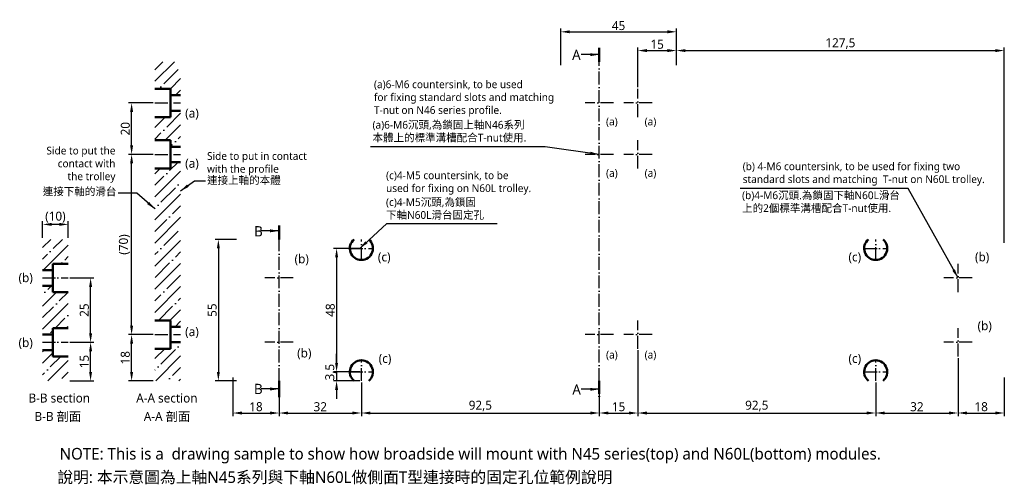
# Model space of a CAD drawing. Header units: millimetres. Extents: x 349 to 732, y 220 to 401.
import ezdxf

# ---------------------------------------------------------------- set-up
doc = ezdxf.new("R2010")
doc.units = ezdxf.units.MM
doc.linetypes.add('中心線5', pattern=[7.2, 5, -1, 0.2, -1])
doc.layers.add('中心線', color=5, linetype='中心線5')
doc.layers.add('標註線', color=3, linetype='Continuous')
doc.layers.add('外框線', color=7, linetype='Continuous', lineweight=50)
doc.styles.get("Standard").update_dxf_attribs({"font": 'msjh.ttf'})
doc.dimstyles.new('ISO-25', dxfattribs={"dimtxt": 3.5, "dimasz": 3.5, "dimexe": 1.25, "dimexo": 0.625, "dimtad": 1, "dimdec": 8, "dimtxsty": 'Standard', "dimcen": 2.5, "dimadec": 0, "dimazin": 0, "dimtfac": 1, "dimtdec": 8, "dimtmove": 0, "dimatfit": 3, "dimfxl": 0, "dimarcsym": 0})

# ---------------------------------------------------------------- blocks, each defined once
blk = doc.blocks.new('*D1')
at = {"layer": 'Defpoints', "color": 0}
for p in [(367.66, 275.63), (376.34, 275.63), (367.66, 260.63)]:
    blk.add_point(p, dxfattribs=at)
at = {"layer": '標註線', "color": 0, "lineweight": -2}
for p, q in [((368.28, 275.63), (377.59, 275.63)), ((376.34, 264.13), (376.34, 272.13)), ((368.28, 260.63), (377.59, 260.63))]:
    blk.add_line(p, q, dxfattribs=at)
at = {"layer": '標註線', "color": 0}
for points in [[(375.76, 272.13), (376.92, 272.13), (376.34, 275.63)], [(375.76, 264.13), (376.92, 264.13), (376.34, 260.63)]]:
    blk.add_solid(points, dxfattribs=at)
at = {"layer": '標註線', "color": 0, "insert": (373.9, 268.13), "char_height": 3.5, "attachment_point": 5, "rotation": 90}
blk.add_mtext('15', dxfattribs=at)
blk = doc.blocks.new('*D2')
at = {"layer": 'Defpoints', "color": 0}
for p in [(367.66, 300.63), (376.34, 300.63), (367.66, 275.63)]:
    blk.add_point(p, dxfattribs=at)
at = {"layer": '標註線', "color": 0, "lineweight": -2}
for p, q in [((368.28, 300.63), (377.59, 300.63)), ((376.34, 279.13), (376.34, 297.13)), ((368.28, 275.63), (377.59, 275.63))]:
    blk.add_line(p, q, dxfattribs=at)
at = {"layer": '標註線', "color": 0}
for points in [[(375.76, 297.13), (376.92, 297.13), (376.34, 300.63)], [(375.76, 279.13), (376.92, 279.13), (376.34, 275.63)]]:
    blk.add_solid(points, dxfattribs=at)
at = {"layer": '標註線', "color": 0, "insert": (373.91, 288.13), "char_height": 3.5, "attachment_point": 5, "rotation": 90}
blk.add_mtext('25', dxfattribs=at)
blk = doc.blocks.new('*D3')
at = {"layer": 'Defpoints', "color": 0}
for p in [(357.66, 321.45), (357.66, 315.63), (367.66, 315.63)]:
    blk.add_point(p, dxfattribs=at)
at = {"layer": '標註線', "color": 0, "lineweight": -2}
for p, q in [((357.66, 316.26), (357.66, 322.7)), ((367.66, 316.26), (367.66, 322.7)), ((364.16, 321.45), (361.16, 321.45))]:
    blk.add_line(p, q, dxfattribs=at)
at = {"layer": '標註線', "color": 0}
for points in [[(361.16, 322.03), (361.16, 320.87), (357.66, 321.45)], [(364.16, 322.03), (364.16, 320.87), (367.66, 321.45)]]:
    blk.add_solid(points, dxfattribs=at)
at = {"layer": '標註線', "color": 0, "insert": (362.66, 324.26), "char_height": 3.5, "attachment_point": 5}
blk.add_mtext('(10)', dxfattribs=at)
blk = doc.blocks.new('*D4')
at = {"layer": 'Defpoints', "color": 0}
for p in [(433.65, 315.63), (426.02, 260.63), (433.65, 260.63)]:
    blk.add_point(p, dxfattribs=at)
at = {"layer": '標註線', "color": 0, "lineweight": -2}
for p, q in [((433.02, 315.63), (424.77, 315.63)), ((426.02, 312.13), (426.02, 264.13)), ((433.02, 260.63), (424.77, 260.63))]:
    blk.add_line(p, q, dxfattribs=at)
at = {"layer": '標註線', "color": 0}
for points in [[(425.44, 312.13), (426.6, 312.13), (426.02, 315.63)], [(425.44, 264.13), (426.6, 264.13), (426.02, 260.63)]]:
    blk.add_solid(points, dxfattribs=at)
at = {"layer": '標註線', "color": 0, "insert": (423.61, 288.13), "char_height": 3.5, "attachment_point": 5, "rotation": 90}
blk.add_mtext('55', dxfattribs=at)
blk = doc.blocks.new('*D5')
at = {"layer": 'Defpoints', "color": 0}
for p in [(431.65, 262.63), (449.65, 260.63), (449.65, 248.15)]:
    blk.add_point(p, dxfattribs=at)
at = {"layer": '標註線', "color": 0, "lineweight": -2}
for p, q in [((431.65, 262.01), (431.65, 246.9)), ((449.65, 260.01), (449.65, 246.9)), ((435.15, 248.15), (446.15, 248.15))]:
    blk.add_line(p, q, dxfattribs=at)
at = {"layer": '標註線', "color": 0}
for points in [[(435.15, 248.73), (435.15, 247.57), (431.65, 248.15)], [(446.15, 248.73), (446.15, 247.57), (449.65, 248.15)]]:
    blk.add_solid(points, dxfattribs=at)
at = {"layer": '標註線', "color": 0, "insert": (440.65, 250.59), "char_height": 3.5, "attachment_point": 5}
blk.add_mtext('18', dxfattribs=at)
blk = doc.blocks.new('*D6')
at = {"layer": 'Defpoints', "color": 0}
for p in [(731.65, 388.99), (604.15, 382.63), (731.65, 313.63)]:
    blk.add_point(p, dxfattribs=at)
at = {"layer": '標註線', "color": 0, "lineweight": -2}
for p, q in [((604.15, 383.26), (604.15, 390.24)), ((607.65, 388.99), (728.15, 388.99)), ((731.65, 314.26), (731.65, 390.24))]:
    blk.add_line(p, q, dxfattribs=at)
at = {"layer": '標註線', "color": 0}
for points in [[(607.65, 389.57), (607.65, 388.4), (604.15, 388.99)], [(728.15, 389.57), (728.15, 388.4), (731.65, 388.99)]]:
    blk.add_solid(points, dxfattribs=at)
at = {"layer": '標註線', "color": 0, "insert": (667.9, 391.72), "char_height": 3.5, "attachment_point": 5}
blk.add_mtext('127,5', dxfattribs=at)
blk = doc.blocks.new('*D7')
at = {"layer": 'Defpoints', "color": 0}
for p in [(574.15, 260.63), (589.15, 261.26), (589.15, 248.15)]:
    blk.add_point(p, dxfattribs=at)
at = {"layer": '標註線', "color": 0, "lineweight": -2}
for p, q in [((589.15, 260.63), (589.15, 246.9)), ((574.15, 260.01), (574.15, 246.9)), ((577.65, 248.15), (585.65, 248.15))]:
    blk.add_line(p, q, dxfattribs=at)
at = {"layer": '標註線', "color": 0}
for points in [[(577.65, 248.73), (577.65, 247.57), (574.15, 248.15)], [(585.65, 248.73), (585.65, 247.57), (589.15, 248.15)]]:
    blk.add_solid(points, dxfattribs=at)
at = {"layer": '標註線', "color": 0, "insert": (581.65, 250.59), "char_height": 3.5, "attachment_point": 5}
blk.add_mtext('15', dxfattribs=at)
blk = doc.blocks.new('*D8')
at = {"layer": 'Defpoints', "color": 0}
for p in [(713.65, 270.13), (731.65, 262.63), (731.65, 248.15)]:
    blk.add_point(p, dxfattribs=at)
at = {"layer": '標註線', "color": 0, "lineweight": -2}
for p, q in [((713.65, 269.51), (713.65, 246.9)), ((731.65, 262.01), (731.65, 246.9)), ((717.15, 248.15), (728.15, 248.15))]:
    blk.add_line(p, q, dxfattribs=at)
at = {"layer": '標註線', "color": 0}
for points in [[(717.15, 248.73), (717.15, 247.57), (713.65, 248.15)], [(728.15, 248.73), (728.15, 247.57), (731.65, 248.15)]]:
    blk.add_solid(points, dxfattribs=at)
at = {"layer": '標註線', "color": 0, "insert": (722.65, 250.59), "char_height": 3.5, "attachment_point": 5}
blk.add_mtext('18', dxfattribs=at)
blk = doc.blocks.new('*D9')
at = {"layer": 'Defpoints', "color": 0}
for p in [(604.15, 388.99), (604.15, 382.63), (589.15, 374.13)]:
    blk.add_point(p, dxfattribs=at)
at = {"layer": '標註線', "color": 0, "lineweight": -2}
for p, q in [((589.15, 374.76), (589.15, 390.24)), ((592.65, 388.99), (600.65, 388.99)), ((604.15, 383.26), (604.15, 390.24))]:
    blk.add_line(p, q, dxfattribs=at)
at = {"layer": '標註線', "color": 0}
for points in [[(592.65, 389.57), (592.65, 388.4), (589.15, 388.99)], [(600.65, 389.57), (600.65, 388.4), (604.15, 388.99)]]:
    blk.add_solid(points, dxfattribs=at)
at = {"layer": '標註線', "color": 0, "insert": (596.65, 391.43), "char_height": 3.5, "attachment_point": 5}
blk.add_mtext('15', dxfattribs=at)
blk = doc.blocks.new('*D10')
at = {"layer": 'Defpoints', "color": 0}
for p in [(392.29, 278.63), (401.36, 278.63), (401.36, 260.63)]:
    blk.add_point(p, dxfattribs=at)
at = {"layer": '標註線', "color": 0, "lineweight": -2}
for p, q in [((400.73, 278.63), (391.04, 278.63)), ((392.29, 264.13), (392.29, 275.13)), ((400.73, 260.63), (391.04, 260.63))]:
    blk.add_line(p, q, dxfattribs=at)
at = {"layer": '標註線', "color": 0}
for points in [[(391.7, 275.13), (392.87, 275.13), (392.29, 278.63)], [(391.7, 264.13), (392.87, 264.13), (392.29, 260.63)]]:
    blk.add_solid(points, dxfattribs=at)
at = {"layer": '標註線', "color": 0, "insert": (389.84, 269.63), "char_height": 3.5, "attachment_point": 5, "rotation": 90}
blk.add_mtext('18', dxfattribs=at)
blk = doc.blocks.new('*D11')
at = {"layer": 'Defpoints', "color": 0}
for p in [(392.29, 348.63), (401.36, 348.63), (401.36, 278.63)]:
    blk.add_point(p, dxfattribs=at)
at = {"layer": '標註線', "color": 0, "lineweight": -2}
for p, q in [((400.73, 348.63), (391.04, 348.63)), ((392.29, 282.13), (392.29, 345.13)), ((400.73, 278.63), (391.04, 278.63))]:
    blk.add_line(p, q, dxfattribs=at)
at = {"layer": '標註線', "color": 0}
for points in [[(391.7, 345.13), (392.87, 345.13), (392.29, 348.63)], [(391.7, 282.13), (392.87, 282.13), (392.29, 278.63)]]:
    blk.add_solid(points, dxfattribs=at)
at = {"layer": '標註線', "color": 0, "insert": (389.48, 313.63), "char_height": 3.5, "attachment_point": 5, "rotation": 90}
blk.add_mtext('(70)', dxfattribs=at)
blk = doc.blocks.new('*D12')
at = {"layer": 'Defpoints', "color": 0}
for p in [(392.29, 368.63), (401.36, 368.63), (401.36, 348.63)]:
    blk.add_point(p, dxfattribs=at)
at = {"layer": '標註線', "color": 0, "lineweight": -2}
for p, q in [((400.73, 368.63), (391.04, 368.63)), ((392.29, 352.13), (392.29, 365.13)), ((400.73, 348.63), (391.04, 348.63))]:
    blk.add_line(p, q, dxfattribs=at)
at = {"layer": '標註線', "color": 0}
for points in [[(391.7, 365.13), (392.87, 365.13), (392.29, 368.63)], [(391.7, 352.13), (392.87, 352.13), (392.29, 348.63)]]:
    blk.add_solid(points, dxfattribs=at)
at = {"layer": '標註線', "color": 0, "insert": (389.85, 358.63), "char_height": 3.5, "attachment_point": 5, "rotation": 90}
blk.add_mtext('20', dxfattribs=at)
blk = doc.blocks.new('*D13')
at = {"layer": 'Defpoints', "color": 0}
for p in [(449.65, 260.63), (481.65, 260.63), (481.65, 248.15)]:
    blk.add_point(p, dxfattribs=at)
at = {"layer": '標註線', "color": 0, "lineweight": -2}
for p, q in [((449.65, 260.01), (449.65, 246.9)), ((481.65, 260.01), (481.65, 246.9)), ((453.15, 248.15), (478.15, 248.15))]:
    blk.add_line(p, q, dxfattribs=at)
at = {"layer": '標註線', "color": 0}
for points in [[(453.15, 248.73), (453.15, 247.57), (449.65, 248.15)], [(478.15, 248.73), (478.15, 247.57), (481.65, 248.15)]]:
    blk.add_solid(points, dxfattribs=at)
at = {"layer": '標註線', "color": 0, "insert": (465.65, 250.58), "char_height": 3.5, "attachment_point": 5}
blk.add_mtext('32', dxfattribs=at)
blk = doc.blocks.new('*D14')
at = {"layer": 'Defpoints', "color": 0}
for p in [(481.65, 260.63), (574.15, 260.63), (574.15, 248.15)]:
    blk.add_point(p, dxfattribs=at)
at = {"layer": '標註線', "color": 0, "lineweight": -2}
for p, q in [((481.65, 260.01), (481.65, 246.9)), ((574.15, 260.01), (574.15, 246.9)), ((485.15, 248.15), (570.65, 248.15))]:
    blk.add_line(p, q, dxfattribs=at)
at = {"layer": '標註線', "color": 0}
for points in [[(485.15, 248.73), (485.15, 247.57), (481.65, 248.15)], [(570.65, 248.73), (570.65, 247.57), (574.15, 248.15)]]:
    blk.add_solid(points, dxfattribs=at)
at = {"layer": '標註線', "color": 0, "insert": (527.9, 250.88), "char_height": 3.5, "attachment_point": 5}
blk.add_mtext('92,5', dxfattribs=at)
blk = doc.blocks.new('*D15')
at = {"layer": 'Defpoints', "color": 0}
for p in [(589.15, 273.13), (681.65, 260.63), (681.65, 248.15)]:
    blk.add_point(p, dxfattribs=at)
at = {"layer": '標註線', "color": 0, "lineweight": -2}
for p, q in [((589.15, 272.51), (589.15, 246.9)), ((681.65, 260.01), (681.65, 246.9)), ((592.65, 248.15), (678.15, 248.15))]:
    blk.add_line(p, q, dxfattribs=at)
at = {"layer": '標註線', "color": 0}
for points in [[(592.65, 248.73), (592.65, 247.57), (589.15, 248.15)], [(678.15, 248.73), (678.15, 247.57), (681.65, 248.15)]]:
    blk.add_solid(points, dxfattribs=at)
at = {"layer": '標註線', "color": 0, "insert": (635.4, 250.88), "char_height": 3.5, "attachment_point": 5}
blk.add_mtext('92,5', dxfattribs=at)
blk = doc.blocks.new('*D16')
at = {"layer": 'Defpoints', "color": 0}
for p in [(681.65, 260.63), (713.65, 260.63), (713.65, 248.15)]:
    blk.add_point(p, dxfattribs=at)
at = {"layer": '標註線', "color": 0, "lineweight": -2}
for p, q in [((681.65, 260.01), (681.65, 246.9)), ((713.65, 260.01), (713.65, 246.9)), ((685.15, 248.15), (710.15, 248.15))]:
    blk.add_line(p, q, dxfattribs=at)
at = {"layer": '標註線', "color": 0}
for points in [[(685.15, 248.73), (685.15, 247.57), (681.65, 248.15)], [(710.15, 248.73), (710.15, 247.57), (713.65, 248.15)]]:
    blk.add_solid(points, dxfattribs=at)
at = {"layer": '標註線', "color": 0, "insert": (697.65, 250.58), "char_height": 3.5, "attachment_point": 5}
blk.add_mtext('32', dxfattribs=at)
blk = doc.blocks.new('*D17')
at = {"layer": 'Defpoints', "color": 0}
for p in [(481.65, 312.13), (472, 264.13), (481.65, 264.13)]:
    blk.add_point(p, dxfattribs=at)
at = {"layer": '標註線', "color": 0, "lineweight": -2}
for p, q in [((481.02, 312.13), (470.75, 312.13)), ((472, 308.63), (472, 267.63)), ((481.02, 264.13), (470.75, 264.13))]:
    blk.add_line(p, q, dxfattribs=at)
at = {"layer": '標註線', "color": 0}
for points in [[(471.41, 308.63), (472.58, 308.63), (472, 312.13)], [(471.41, 267.63), (472.58, 267.63), (472, 264.13)]]:
    blk.add_solid(points, dxfattribs=at)
at = {"layer": '標註線', "color": 0, "insert": (469.56, 288.13), "char_height": 3.5, "attachment_point": 5, "rotation": 90}
blk.add_mtext('48', dxfattribs=at)
blk = doc.blocks.new('*D18')
at = {"layer": 'Defpoints', "color": 0}
for p in [(604.15, 396.28), (559.15, 382.63), (604.15, 382.63)]:
    blk.add_point(p, dxfattribs=at)
at = {"layer": '標註線', "color": 0, "lineweight": -2}
for p, q in [((559.15, 383.26), (559.15, 397.53)), ((562.65, 396.28), (600.65, 396.28)), ((604.15, 383.26), (604.15, 397.53))]:
    blk.add_line(p, q, dxfattribs=at)
at = {"layer": '標註線', "color": 0}
for points in [[(562.65, 396.87), (562.65, 395.7), (559.15, 396.28)], [(600.65, 396.87), (600.65, 395.7), (604.15, 396.28)]]:
    blk.add_solid(points, dxfattribs=at)
at = {"layer": '標註線', "color": 0, "insert": (581.65, 398.69), "char_height": 3.5, "attachment_point": 5}
blk.add_mtext('45', dxfattribs=at)
blk = doc.blocks.new('*D19')
at = {"layer": 'Defpoints', "color": 0}
for p in [(472, 260.63), (481.65, 264.13), (481.65, 260.63)]:
    blk.add_point(p, dxfattribs=at)
at = {"layer": '標註線', "color": 0, "lineweight": -2}
for p, q in [((472, 267.63), (472, 271.13)), ((481.02, 264.13), (470.75, 264.13)), ((481.02, 260.63), (470.75, 260.63)), ((472, 264.13), (472, 260.63)), ((472, 257.13), (472, 253.63))]:
    blk.add_line(p, q, dxfattribs=at)
at = {"layer": '標註線', "color": 0}
for points in [[(471.41, 267.63), (472.58, 267.63), (472, 264.13)], [(471.41, 257.13), (472.58, 257.13), (472, 260.63)]]:
    blk.add_solid(points, dxfattribs=at)
at = {"layer": '標註線', "color": 0, "insert": (469.64, 264.02), "char_height": 3.5, "attachment_point": 5, "rotation": 90}
blk.add_mtext('3,5', dxfattribs=at)

msp = doc.modelspace()

# ---------------------------------------------------------------- hatches: boundary and pattern name
h = msp.add_hatch()
h.set_pattern_fill('ANSI35', color=256, style=0)
h.set_pattern_definition([(45, (6.324, 0), (-4.49013, 4.49013), []), (45, (10.814, 0), (-4.49013, 4.49013), [7.9375, -1.5875, 0, -1.5875])])
h.paths.add_polyline_path([(401.35836558, 260.63406757), (411.35836558, 260.63406757), (411.35836558, 275.63406757), (407.35836558, 275.63406757), (407.35836558, 273.13406757), (401.35836558, 273.13406757)])
h.paths.add_polyline_path([(401.35836558, 284.13406757), (407.35836558, 284.13406757), (407.35836558, 281.63406757), (411.35836558, 281.63406757), (411.35836558, 345.63406757), (407.35836558, 345.63406757), (407.35836558, 343.13406757), (401.35836558, 343.13406757)])
h.paths.add_polyline_path([(411.35836558, 365.63406757), (407.35836558, 365.63406757), (407.35836558, 363.13406757), (401.35836558, 363.13406757), (401.35836558, 354.13406757), (407.35836558, 354.13406757), (407.35836558, 351.63406757), (411.35836558, 351.63406757)])
h.paths.add_polyline_path([(411.35836558, 384.63406757), (401.35836558, 384.63406757), (401.35836558, 374.13406757), (407.35836558, 374.13406757), (407.35836558, 371.63406757), (411.35836558, 371.63406757)])
h = msp.add_hatch()
h.set_pattern_fill('ANSI35', color=256, style=0)
h.set_pattern_definition([(45, (9.319, 0), (-4.49013, 4.49013), []), (45, (13.809, 0), (-4.49013, 4.49013), [7.9375, -1.5875, 0, -1.5875])])
h.paths.add_polyline_path([(367.65748955, 306.13406757), (367.65748955, 315.63406757), (357.65748955, 315.63406757), (357.65748955, 303.63406757), (361.65748955, 303.63406757), (361.65748955, 306.13406757)])
h.paths.add_polyline_path([(367.65748955, 270.13406757), (361.65748955, 270.13406757), (361.65748955, 272.63406757), (357.65748955, 272.63406757), (357.65748955, 260.63406757), (367.65748955, 260.63406757)])
h = msp.add_hatch()
h.set_pattern_fill('ANSI35', color=256, style=0)
h.set_pattern_definition([(45, (172.182, 23.417), (-4.49013, 4.49013), []), (45, (176.672, 23.417), (-4.49013, 4.49013), [7.9375, -1.5875, 0, -1.5875])])
h.paths.add_polyline_path([(367.65748955, 281.13406757), (367.65748955, 295.13406757), (361.65748955, 295.13406757), (361.65748955, 297.63406757), (357.65748955, 297.63406757), (357.65748955, 278.63406757), (361.65748955, 278.63406757), (361.65748955, 281.13406757)])

# ---------------------------------------------------------------- linework, layer by layer
at = {"layer": '中心線'}
for p, q in [((574.14803058, 260.63406757), (574.14803058, 384.63406757)), ((589.14803058, 363.13406757), (589.14803058, 374.13406757)), ((401.35836558, 368.63406757), (411.35836558, 368.63406757)), ((579.64803058, 368.63406757), (568.64803058, 368.63406757)), ((594.64803058, 368.63406757), (583.64803058, 368.63406757)), ((589.14803058, 343.13406757), (589.14803058, 354.13406757)), ((401.35836558, 348.63406757), (411.35836558, 348.63406757)), ((579.64426368, 348.63406757), (568.64426368, 348.63406757)), ((594.64803058, 348.63406757), (583.64803058, 348.63406757)), ((449.64803058, 260.63406757), (449.64803058, 315.63406757)), ((481.64803058, 307.63406757), (481.64803058, 315.63406757)), ((681.64803058, 307.63406757), (681.64803058, 315.63406757)), ((477.14803058, 312.13406757), (486.14803058, 312.13406757)), ((677.14803058, 312.13406757), (686.14803058, 312.13406757)), ((357.65748955, 300.63406757), (367.65748955, 300.63406757)), ((455.14803058, 300.63406757), (444.14803058, 300.63406757)), ((719.14803058, 300.63406757), (708.14803058, 300.63406757)), ((589.14803058, 273.13406757), (589.14803058, 284.13406757)), ((401.35836558, 278.63406757), (411.35836558, 278.63406757)), ((579.64426368, 278.63406757), (568.64426368, 278.63406757)), ((594.64803058, 278.63406757), (583.64803058, 278.63406757)), ((357.65748955, 275.63406757), (367.65748955, 275.63406757)), ((455.14803058, 275.63406757), (444.14803058, 275.63406757)), ((719.14803058, 275.63406757), (708.14803058, 275.63406757)), ((481.64803058, 260.63406757), (481.64803058, 268.63406757)), ((681.64803058, 260.63406757), (681.64803058, 268.63406757)), ((477.14803058, 264.13406757), (486.14803058, 264.13406757)), ((677.14803058, 264.13406757), (686.14803058, 264.13406757))]:
    msp.add_line(p, q, dxfattribs=at)
at = {"layer": '中心線', "linetype": '中心線5'}
for p, q in [((713.64803058, 295.13406757), (713.64803058, 306.13406757)), ((713.64803058, 270.13406757), (713.64803058, 281.13406757))]:
    msp.add_line(p, q, dxfattribs=at)
at = {"layer": '外框線'}
for p, q in [((401.35836558, 374.13406757), (407.35836558, 374.13406757)), ((407.35836558, 374.13406757), (407.35836558, 363.13406757)), ((407.35836558, 371.63406757), (411.35836558, 371.63406757)), ((407.35836558, 365.63406757), (411.35836558, 365.63406757)), ((401.35836558, 363.13406757), (407.35836558, 363.13406757)), ((401.35836558, 354.13406757), (407.35836558, 354.13406757)), ((407.35836558, 354.13406757), (407.35836558, 343.13406757)), ((407.35836558, 351.63406757), (411.35836558, 351.63406757)), ((407.35836558, 345.63406757), (411.35836558, 345.63406757)), ((401.35836558, 343.13406757), (407.35836558, 343.13406757)), ((401.35836558, 284.13406757), (407.35836558, 284.13406757)), ((407.35836558, 284.13406757), (407.35836558, 273.13406757)), ((407.35836558, 281.63406757), (411.35836558, 281.63406757)), ((401.35836558, 273.13406757), (407.35836558, 273.13406757)), ((407.35836558, 275.63406757), (411.35836558, 275.63406757))]:
    msp.add_line(p, q, dxfattribs=at)
at = {"layer": '外框線', "lineweight": 50}
for p, q in [((357.65748955, 303.63406757), (361.65748955, 303.63406757)), ((361.65748955, 295.13406757), (361.65748955, 306.13406757)), ((361.65748955, 306.13406757), (367.65748955, 306.13406757)), ((357.65748955, 297.63406757), (361.65748955, 297.63406757)), ((361.65748955, 295.13406757), (367.65748955, 295.13406757)), ((361.65748955, 270.13406757), (361.65748955, 281.13406757)), ((361.65748955, 281.13406757), (367.65748955, 281.13406757)), ((357.65748955, 278.63406757), (361.65748955, 278.63406757)), ((357.65748955, 272.63406757), (361.65748955, 272.63406757)), ((361.65748955, 270.13406757), (367.65748955, 270.13406757))]:
    msp.add_line(p, q, dxfattribs=at)
at = {"layer": '外框線'}
for centre, start, end in [((481.64803058, 312.13406757), 128.942441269, 51.057558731), ((681.64803058, 312.13406757), 128.942441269, 51.057558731), ((481.64803058, 264.13406757), 308.942441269, 231.057558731), ((681.64803058, 264.13406757), 308.942441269, 231.057558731)]:
    msp.add_arc(centre, 4.5, start, end, dxfattribs=at)
at = {"layer": '標註線', "lineweight": 50}
for p, q in [((574.14803058, 384.63406757), (574.14803058, 390.06437767)), ((449.64803058, 315.63406757), (449.64803058, 321.00717854)), ((449.64803058, 254.31179612), (449.64803058, 260.63406757))]:
    msp.add_line(p, q, dxfattribs=at)
at = {"layer": '標註線', "linetype": '中心線5', "lineweight": 50}
msp.add_line((574.14803058, 260.63406757), (574.14803058, 253.79340469), dxfattribs=at)

# ---------------------------------------------------------------- texts
for s, insert, char_height, attachment_point in [('(a)6-M6 countersink, to be used\\Pfor fixing standard slots and matching\\PT-nut on N46 series profile.', (486.52679235, 377.37719351), 3, 1), ('Side to put the\\Pcontact with\\Pthe trolley', (386.00731126, 337.62095474), 3, 9), ('Side to put in contact\\Pwith the profile', (421.61886386, 349.52066072), 3, 1), ('(b) 4-M6 countersink, to be used for fixing two\\Pstandard slots and matching  T-nut on N60L trolley.', (629.92172635, 345.51478476), 3, 1), ('(c)4-M5 countersink, to be\\Pused for fixing on N60L trolley.', (491.22513031, 342.01503956), 3, 1), ('NOTE: This is a  drawing sample to show how broadside will mount with N45 series(top) and N60L(bottom) modules.', (364.28888053, 234.57757789), 4.5, 1)]:
    msp.add_mtext(s, dxfattribs=dict(insert=insert, char_height=char_height, attachment_point=attachment_point))
at = {"linetype": '中心線5', "lineweight": 50, "char_height": 3.5, "width": 2.486899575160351e-14, "attachment_point": 1}
for s, insert in [('B-B section', (352.19474541, 255.73185054)), ('A-A section', (394.08911678, 255.73185054))]:
    msp.add_mtext(s, dxfattribs=dict(at, insert=insert))
at = {"layer": '標註線', "linetype": '中心線5', "lineweight": 50, "char_height": 4, "attachment_point": 1}
for s, insert in [('A', (563.58294517, 389.33722061)), ('B', (439.9184878, 320.77380497)), ('B', (439.85533122, 259.4968516)), ('A', (563.66406096, 259.28046124))]:
    msp.add_mtext(s, dxfattribs=dict(at, insert=insert))
at = {"layer": '標註線'}
for s, insert, char_height, attachment_point in [('(a)', (413.11575403, 366.44605284), 3.5, 1), ('(a)6-M6沉頭,為鎖固上軸N46系列\\P本體上的標準溝槽配合T-nut使用.', (485.96732162, 361.65345799), 3, 1), ('(a)', (576.77501622, 362.91997228), 3, 1), ('(a)', (591.77878313, 362.91997228), 3, 1), ('(a)', (413.11575403, 346.95032689), 3.5, 1), ('(a)', (576.77501622, 342.91997228), 3, 1), ('(a)', (591.77878313, 342.91997228), 3, 1), ('連接上軸的本體', (421.62490541, 340.12918689), 3, 1), ('連接下軸的滑台', (386.38098327, 332.36640289), 3, 9), ('(b)4-M6沉頭.為鎖固下軸N60L滑台\\P上的2個標準溝槽配合T-nut使用.', (629.6702803, 334.25799722), 3, 1), ('(c)4-M5沉頭,為鎖固\\P下軸N60L滑台固定孔', (491.20956685, 331.60290094), 3, 1), ('(b)', (455.66487462, 309.81332085), 3.5, 1), ('(c)', (488.05788596, 310.57002519), 3.5, 1), ('(c)', (671.05375937, 310.57002519), 3.5, 1), ('(b)', (720.24956767, 310.57002519), 3.5, 1), ('(b)', (348.32621592, 302.49851046), 3.5, 1), ('(b)', (721.25895894, 283.83313145), 3.5, 1), ('(a)', (413.11575403, 281.52976595), 3.5, 1), ('(b)', (348.32621592, 277.27502598), 3.5, 1), ('(b)', (456.67426589, 273.23221861), 3.5, 1), ('(a)', (576.77501622, 272.31715129), 3, 1), ('(a)', (591.77878313, 272.31715129), 3, 1), ('(c)', (488.37123561, 271.10960376), 3.5, 1), ('(c)', (671.05375937, 271.10960376), 3.5, 1), ('說明: 本示意圖為上軸N45系列與下軸N60L做側面T型連接時的固定孔位範例說明', (363.38875983, 225.48459648), 4.5, 1)]:
    msp.add_mtext(s, dxfattribs=dict(at, insert=insert, char_height=char_height, attachment_point=attachment_point))
at = {"layer": '標註線', "linetype": '中心線5', "lineweight": 50, "char_height": 3.5, "width": 2.486899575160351e-14, "attachment_point": 1}
for s, insert in [('B-B 剖面', (354.53390877, 248.57050515)), ('A-A 剖面', (397.03358073, 248.57050515))]:
    msp.add_mtext(s, dxfattribs=dict(at, insert=insert))

# ---------------------------------------------------------------- dimensions: what is measured, and where the dimension line sits
at = {"layer": '標註線'}
for base, p1, p2, picture, middle in [((604.1480305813, 396.2848772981), (559.1480305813, 382.6340675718), (604.1480305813, 382.6340675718), '*D18', (581.6480305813, 398.6892510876)), ((604.1480305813, 388.9862049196), (589.1480305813, 374.1340675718), (604.1480305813, 382.6340675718), '*D9', (596.6480305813, 391.4301203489)), ((731.6480305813, 388.9862049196), (604.1480305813, 382.6340675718), (731.6480305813, 313.6340675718), '*D6', (667.8980305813, 391.7238582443)), ((681.6480305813, 248.1508474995), (589.1480305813, 273.1340675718), (681.6480305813, 260.6340675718), '*D15', (635.3980305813, 250.878332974)), ((731.6480305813, 248.1508474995), (713.6480305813, 270.1340675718), (731.6480305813, 262.6340675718), '*D8', (722.6480305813, 250.5947629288)), ((449.6480305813, 248.1508474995), (431.6480305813, 262.6340675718), (449.6480305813, 260.6340675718), '*D5', (440.6480305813, 250.5947629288)), ((481.6480305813, 248.1508474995), (449.6480305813, 260.6340675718), (481.6480305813, 260.6340675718), '*D13', (465.6480305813, 250.5845950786)), ((589.1480305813, 248.1508474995), (574.1480305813, 260.6340675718), (589.1480305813, 261.2590675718), '*D7', (581.6480305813, 250.5947629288))]:
    dim = msp.add_linear_dim(base=base, p1=p1, p2=p2, dimstyle='ISO-25', dxfattribs=at)
    dim.commit()
    dim.dimension.update_dxf_attribs({"geometry": picture, "text_midpoint": middle})
for base, p1, p2, picture, middle in [((392.2864632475, 368.6340675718), (401.3583655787, 348.6340675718), (401.3583655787, 368.6340675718), '*D12', (389.8527156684, 358.6340675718)), ((426.0184225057, 260.6340675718), (433.6480305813, 315.6340675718), (433.6480305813, 260.6340675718), '*D4', (423.6140487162, 288.1340675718)), ((471.9952296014, 264.1340675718), (481.6480305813, 312.1340675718), (481.6480305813, 264.1340675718), '*D17', (469.5614820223, 288.1340675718)), ((376.3394873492, 300.6340675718), (367.6574895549, 275.6340675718), (367.6574895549, 300.6340675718), '*D2', (373.9057397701, 288.1340675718)), ((392.2864632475, 278.6340675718), (401.3583655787, 260.6340675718), (401.3583655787, 278.6340675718), '*D10', (389.8425478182, 269.6340675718)), ((376.3394873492, 275.6340675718), (367.6574895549, 260.6340675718), (367.6574895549, 275.6340675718), '*D1', (373.8955719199, 268.1340675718))]:
    dim = msp.add_linear_dim(base=base, p1=p1, p2=p2, angle=90, dimstyle='ISO-25', dxfattribs=at)
    dim.commit()
    dim.dimension.update_dxf_attribs({"geometry": picture, "text_midpoint": middle})
for base, p1, p2, angle, text, picture, middle in [((392.28646325, 348.63406757), (401.35836558, 278.63406757), (401.35836558, 348.63406757), 90, '(70)', '*D11', (389.48441354, 313.63406757)), ((357.65748955, 321.45134193), (367.65748955, 315.63406757), (357.65748955, 315.63406757), 180, '(10)', '*D3', (362.65748955, 324.26355949))]:
    dim = msp.add_linear_dim(base=base, p1=p1, p2=p2, angle=angle, text=text, dimstyle='ISO-25', dxfattribs=at)
    dim.commit()
    dim.dimension.update_dxf_attribs({"geometry": picture, "text_midpoint": middle})
dim = msp.add_linear_dim(base=(471.9952296, 260.63406757), p1=(481.64803058, 264.13406757), p2=(481.64803058, 260.63406757), angle=90, dimstyle='ISO-25', override={"dimtad": 3, "dimtmove": 2}, dxfattribs=at)
dim.commit()
dim.dimension.update_dxf_attribs({"geometry": '*D19', "text_midpoint": (469.64127481, 264.02316228), "dimtype": 160})
for base, p1, p2, picture, middle in [((574.1480305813, 248.1508474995), (481.6480305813, 260.6340675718), (574.1480305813, 260.6340675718), '*D14', (527.8980305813, 250.878332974)), ((713.6480305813, 248.1508474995), (681.6480305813, 260.6340675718), (713.6480305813, 260.6340675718), '*D16', (697.6480305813, 250.5845950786))]:
    dim = msp.add_linear_dim(base=base, p1=p1, p2=p2, dimstyle='ISO-25', override={"dimtmove": 1}, dxfattribs=at)
    dim.commit()
    dim.dimension.update_dxf_attribs({"geometry": picture, "text_midpoint": middle})

# ---------------------------------------------------------------- leaders
for points in [[(574.14803058, 387.41660043), (567.11524438, 387.41660043)], [(574.14426368, 348.63406757), (553.10648722, 351.54879656), (485.24691975, 351.54879656)], [(713.64803058, 300.63406757), (694.22019442, 335.38435326), (628.98535266, 335.39109768)], [(481.02303058, 312.13406757), (491.48332799, 321.73087967), (534.47007079, 321.73087967)], [(449.64803058, 318.93435668), (442.64492296, 318.93435668)], [(449.64803058, 257.49189042), (442.61572918, 257.49189042)], [(574.14803058, 257.35908755), (567.14362408, 257.35908755)]]:
    msp.add_leader(points, dimstyle='ISO-25', override={"dimgap": 0.625, "dimtad": 0}, dxfattribs=at)
at = {"layer": '標註線', "annotation_type": 0, "has_hookline": 1}
for points, hookline_direction, text_width in [([(411.35836558, 334.4479429), (416.77758896, 338.37918689), (420.99990541, 338.37918689)], 0, 27.26533247), ([(401.35836558, 327.42842258), (394.28659237, 333.61640289), (387.00598327, 333.61640289)], 1, 27.29244674)]:
    msp.add_leader(points, dimstyle='ISO-25', override={"dimgap": 0.625, "dimtad": 0}, dxfattribs=dict(at, hookline_direction=hookline_direction, text_width=text_width))

doc.saveas('drawing.dxf')
